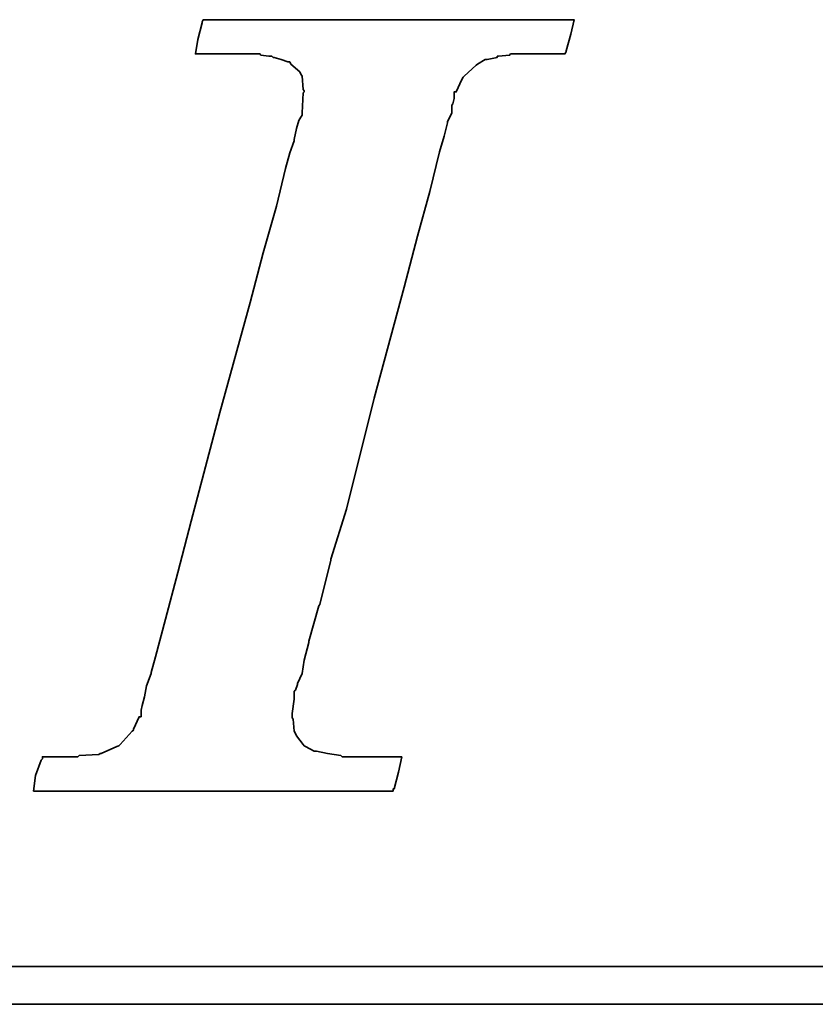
# Model space of a CAD drawing. Extents: x 21 to 250, y 59 to 189.
# Tile 32 of 49: x 201.19 to 203.42, y 118.06 to 120.82. Entities that reach past the tile are written whole.
import ezdxf

# ---------------------------------------------------------------- set-up
doc = ezdxf.new("R2010")
doc.units = 0
doc.header["$LTSCALE"] = 3
doc.header["$MEASUREMENT"] = 0
doc.layers.add('DIM', color=4, linetype='CONTINUOUS')
doc.layers.add('layer 1', color=7, linetype='CONTINUOUS')

# ---------------------------------------------------------------- blocks, each defined once
blk = doc.blocks.new('TBI MOTION logo(完整正式版)')
at = {"layer": 'layer 1', "color": 22, "lineweight": 35}
for points, knots in [([(-40.59125, -7.94375), (-40.59125, -7.94375), (-40.97375, -7.94375), (-40.97375, -7.94375), (-40.97375, -7.94375), (-40.97375, -7.94375), (-41.38125, -7.94375), (-41.38125, -7.94375), (-41.38125, -7.94375), (-41.38125, -7.94375), (-41.54875, -7.94375), (-41.54875, -7.94375), (-41.54875, -7.94375), (-41.54875, -7.94375), (-41.59875, -7.94375), (-41.59875, -7.94375), (-41.59875, -7.94375), (-41.59875, -7.94375), (-41.88375, -7.94375), (-41.88375, -7.94375), (-41.88375, -7.94375), (-41.88375, -7.94375), (-41.90875, -7.91875), (-41.90875, -7.91875), (-41.90875, -7.91875), (-41.90875, -7.91875), (-42.19875, -7.87125), (-42.19875, -7.87125), (-42.19875, -7.87125), (-42.19875, -7.87125), (-42.43875, -7.82375), (-42.43875, -7.82375), (-42.43875, -7.82375), (-42.43875, -7.82375), (-42.45875, -7.82375), (-42.45875, -7.82375), (-42.45875, -7.82375), (-42.45875, -7.82375), (-42.48625, -7.82375), (-42.48625, -7.82375), (-42.48625, -7.82375), (-42.48625, -7.82375), (-42.67625, -7.72375), (-42.67625, -7.72375), (-42.67625, -7.72375), (-42.67625, -7.72375), (-42.70125, -7.70375), (-42.70125, -7.70375), (-42.70125, -7.70375), (-42.70125, -7.70375), (-42.72375, -7.67875), (-42.72375, -7.67875), (-42.72375, -7.67875), (-42.72375, -7.67875), (-42.86875, -7.48875), (-42.86875, -7.48875), (-42.86875, -7.48875), (-42.86875, -7.48875), (-42.89375, -7.43875), (-42.89375, -7.43875), (-42.89375, -7.43875), (-42.89375, -7.43875), (-42.91875, -7.38875), (-42.91875, -7.38875), (-42.91875, -7.38875), (-42.91875, -7.38875), (-42.93875, -7.12875), (-42.93875, -7.12875), (-42.93875, -7.12875), (-42.93875, -7.12875), (-42.96375, -7.10375), (-42.96375, -7.10375), (-42.96375, -7.10375), (-42.96375, -7.10375), (-42.96375, -7.05375), (-42.96375, -7.05375), (-42.96375, -7.05375), (-42.96375, -7.05375), (-42.96375, -7.00875), (-42.96375, -7.00875), (-42.96375, -7.00875), (-42.96375, -7.00875), (-42.91875, -6.69625), (-42.91875, -6.69625), (-42.91875, -6.69625), (-42.91875, -6.69625), (-42.91875, -6.62375), (-42.91875, -6.62375), (-42.91875, -6.62375), (-42.91875, -6.62375), (-42.91875, -6.59625), (-42.91875, -6.59625), (-42.91875, -6.59625), (-42.91875, -6.59625), (-42.91875, -6.57375), (-42.91875, -6.57375), (-42.91875, -6.57375), (-42.91875, -6.57375), (-42.91875, -6.52875), (-42.91875, -6.52875), (-42.91875, -6.52875), (-42.91875, -6.52875), (-42.89375, -6.50375), (-42.89375, -6.50375), (-42.89375, -6.50375), (-42.89375, -6.50375), (-42.84375, -6.38375), (-42.84375, -6.38375), (-42.84375, -6.38375), (-42.84375, -6.38375), (-42.84375, -6.35875), (-42.84375, -6.35875), (-42.84375, -6.35875), (-42.84375, -6.35875), (-42.74625, -6.14375), (-42.74625, -6.14375), (-42.74625, -6.14375), (-42.74625, -6.14375), (-42.70125, -5.85375), (-42.70125, -5.85375), (-42.70125, -5.85375), (-42.70125, -5.85375), (-42.60375, -5.47125), (-42.60375, -5.47125), (-42.60375, -5.47125), (-42.60375, -5.47125), (-42.60375, -5.44875), (-42.60375, -5.44875), (-42.60375, -5.44875), (-42.60375, -5.44875), (-42.38875, -4.67875), (-42.38875, -4.67875), (-42.38875, -4.67875), (-42.38875, -4.67875), (-42.36375, -4.65375), (-42.36375, -4.65375), (-42.36375, -4.65375), (-42.36375, -4.65375), (-42.12375, -3.69625), (-42.12375, -3.69625), (-42.12375, -3.69625), (-42.12375, -3.69625), (-42.12375, -3.67374), (-42.12375, -3.67374), (-42.12375, -3.67374), (-42.12375, -3.67374), (-41.78875, -2.59374), (-41.78875, -2.59374), (-41.78875, -2.59374), (-41.78875, -2.59374), (-41.18875, -0.19375), (-41.18875, -0.19375), (-41.18875, -0.19375), (-41.18875, -0.19375), (-40.54375, 2.20624), (-40.54375, 2.20624), (-40.54375, 2.20624), (-40.54375, 2.20624), (-40.25375, 3.30875), (-40.25375, 3.30875), (-40.25375, 3.30875), (-40.25375, 3.30875), (-39.98875, 4.27125), (-39.98875, 4.27125), (-39.98875, 4.27125), (-39.98875, 4.27125), (-39.77375, 5.13125), (-39.77375, 5.13125), (-39.77375, 5.13125), (-39.77375, 5.13125), (-39.67875, 5.47125), (-39.67875, 5.47125), (-39.67875, 5.47125), (-39.67875, 5.47125), (-39.60375, 5.75625), (-39.60375, 5.75625), (-39.60375, 5.75625), (-39.60375, 5.75625), (-39.60375, 5.78125), (-39.60375, 5.78125), (-39.60375, 5.78125), (-39.60375, 5.78125), (-39.50875, 5.97125), (-39.50875, 5.97125), (-39.50875, 5.97125), (-39.50875, 5.97125), (-39.50875, 6.13875), (-39.50875, 6.13875), (-39.50875, 6.13875), (-39.50875, 6.13875), (-39.48625, 6.16625), (-39.48625, 6.16625), (-39.48625, 6.16625), (-39.48625, 6.16625), (-39.46125, 6.28625), (-39.46125, 6.28625), (-39.46125, 6.28625), (-39.46125, 6.28625), (-39.46125, 6.42625), (-39.46125, 6.42625), (-39.46125, 6.42625), (-39.46125, 6.42625), (-39.41375, 6.42625), (-39.41375, 6.42625), (-39.41375, 6.42625), (-39.41375, 6.42625), (-39.29375, 6.69125), (-39.29375, 6.69125), (-39.29375, 6.69125), (-39.29375, 6.69125), (-39.26875, 6.74125), (-39.26875, 6.74125), (-39.26875, 6.74125), (-39.26875, 6.74125), (-39.24375, 6.76625), (-39.24375, 6.76625), (-39.24375, 6.76625), (-39.24375, 6.76625), (-38.98375, 7.00624), (-38.98375, 7.00624), (-38.98375, 7.00624), (-38.98375, 7.00624), (-38.95625, 7.02624), (-38.95625, 7.02624), (-38.95625, 7.02624), (-38.95625, 7.02624), (-38.78875, 7.12624), (-38.78875, 7.12624), (-38.78875, 7.12624), (-38.78875, 7.12624), (-38.76375, 7.12624), (-38.76375, 7.12624), (-38.76375, 7.12624), (-38.76375, 7.12624), (-38.74375, 7.12624), (-38.74375, 7.12624), (-38.74375, 7.12624), (-38.74375, 7.12624), (-38.52875, 7.17125), (-38.52875, 7.17125), (-38.52875, 7.17125), (-38.52875, 7.17125), (-38.52875, 7.19624), (-38.52875, 7.19624), (-38.52875, 7.19624), (-38.52875, 7.19624), (-38.50375, 7.19624), (-38.50375, 7.19624), (-38.50375, 7.19624), (-38.50375, 7.19624), (-38.26125, 7.21875), (-38.26125, 7.21875), (-38.26125, 7.21875), (-38.26125, 7.21875), (-38.23875, 7.24624), (-38.23875, 7.24624), (-38.23875, 7.24624), (-38.23875, 7.24624), (-38.21625, 7.24624), (-38.21625, 7.24624), (-38.21625, 7.24624), (-38.21625, 7.24624), (-38.18875, 7.24624), (-38.18875, 7.24624), (-38.18875, 7.24624), (-38.18875, 7.24624), (-37.90375, 7.24624), (-37.90375, 7.24624), (-37.90375, 7.24624), (-37.90375, 7.24624), (-37.85375, 7.24624), (-37.85375, 7.24624), (-37.85375, 7.24624), (-37.85375, 7.24624), (-37.75875, 7.24624), (-37.75875, 7.24624), (-37.75875, 7.24624), (-37.75875, 7.24624), (-37.42375, 7.24624), (-37.42375, 7.24624), (-37.42375, 7.24624), (-37.42375, 7.24624), (-37.08875, 7.24624), (-37.08875, 7.24624), (-37.08875, 7.24624), (-37.08875, 7.24624), (-37.06375, 7.24624), (-37.06375, 7.24624), (-37.06375, 7.24624), (-37.06375, 7.24624), (-37.06375, 7.26624), (-37.06375, 7.26624), (-37.06375, 7.26624), (-37.06375, 7.26624), (-37.03875, 7.29125), (-37.03875, 7.29125), (-37.03875, 7.29125), (-37.03875, 7.29125), (-37.03875, 7.31625), (-37.03875, 7.31625), (-37.03875, 7.31625), (-37.03875, 7.31625), (-36.94125, 7.67625), (-36.94125, 7.67625), (-36.94125, 7.67625), (-36.94125, 7.67625), (-36.86875, 7.98625), (-36.86875, 7.98625), (-36.86875, 7.98625), (-36.86875, 7.98625), (-36.98875, 7.98625), (-36.98875, 7.98625), (-36.98875, 7.98625), (-36.98875, 7.98625), (-37.42375, 7.98625), (-37.42375, 7.98625), (-37.42375, 7.98625), (-37.42375, 7.98625), (-37.94875, 7.98625), (-37.94875, 7.98625), (-37.94875, 7.98625), (-37.94875, 7.98625), (-38.57375, 7.98625), (-38.57375, 7.98625), (-38.57375, 7.98625), (-38.57375, 7.98625), (-39.29375, 7.98625), (-39.29375, 7.98625), (-39.29375, 7.98625), (-39.29375, 7.98625), (-40.82875, 7.98625), (-40.82875, 7.98625), (-40.82875, 7.98625), (-40.82875, 7.98625), (-42.36375, 7.98625), (-42.36375, 7.98625), (-42.36375, 7.98625), (-42.36375, 7.98625), (-43.08375, 7.98625), (-43.08375, 7.98625), (-43.08375, 7.98625), (-43.08375, 7.98625), (-43.70875, 7.98625), (-43.70875, 7.98625), (-43.70875, 7.98625), (-43.70875, 7.98625), (-44.23375, 7.98625), (-44.23375, 7.98625), (-44.23375, 7.98625), (-44.23375, 7.98625), (-44.66875, 7.98625), (-44.66875, 7.98625), (-44.66875, 7.98625), (-44.66875, 7.98625), (-44.88375, 7.98625), (-44.88375, 7.98625), (-44.88375, 7.98625), (-44.88375, 7.98625), (-44.90875, 7.94125), (-44.90875, 7.94125), (-44.90875, 7.94125), (-44.90875, 7.94125), (-44.90875, 7.91625), (-44.90875, 7.91625), (-44.90875, 7.91625), (-44.90875, 7.91625), (-45.00375, 7.55625), (-45.00375, 7.55625), (-45.00375, 7.55625), (-45.00375, 7.55625), (-45.05375, 7.24624), (-45.05375, 7.24624), (-45.05375, 7.24624), (-45.05375, 7.24624), (-44.61875, 7.24624), (-44.61875, 7.24624), (-44.61875, 7.24624), (-44.61875, 7.24624), (-44.11375, 7.24624), (-44.11375, 7.24624), (-44.11375, 7.24624), (-44.11375, 7.24624), (-43.99375, 7.24624), (-43.99375, 7.24624), (-43.99375, 7.24624), (-43.99375, 7.24624), (-43.94625, 7.24624), (-43.94625, 7.24624), (-43.94625, 7.24624), (-43.94625, 7.24624), (-43.92374, 7.24624), (-43.92374, 7.24624), (-43.92374, 7.24624), (-43.92374, 7.24624), (-43.65875, 7.24624), (-43.65875, 7.24624), (-43.65875, 7.24624), (-43.65875, 7.24624), (-43.63875, 7.21875), (-43.63875, 7.21875), (-43.63875, 7.21875), (-43.63875, 7.21875), (-43.46875, 7.19624), (-43.46875, 7.19624), (-43.46875, 7.19624), (-43.46875, 7.19624), (-43.39875, 7.19624), (-43.39875, 7.19624), (-43.39875, 7.19624), (-43.39875, 7.19624), (-43.37125, 7.17125), (-43.37125, 7.17125), (-43.37125, 7.17125), (-43.37125, 7.17125), (-43.34875, 7.17125), (-43.34875, 7.17125), (-43.34875, 7.17125), (-43.34875, 7.17125), (-43.20375, 7.12624), (-43.20375, 7.12624), (-43.20375, 7.12624), (-43.20375, 7.12624), (-43.05875, 7.07624), (-43.05875, 7.07624), (-43.05875, 7.07624), (-43.05875, 7.07624), (-43.01375, 7.07624), (-43.01375, 7.07624), (-43.01375, 7.07624), (-43.01375, 7.07624), (-42.98875, 7.02624), (-42.98875, 7.02624), (-42.98875, 7.02624), (-42.98875, 7.02624), (-42.79875, 6.86125), (-42.79875, 6.86125), (-42.79875, 6.86125), (-42.79875, 6.86125), (-42.77375, 6.81125), (-42.77375, 6.81125), (-42.77375, 6.81125), (-42.77375, 6.81125), (-42.74625, 6.76625), (-42.74625, 6.76625), (-42.74625, 6.76625), (-42.74625, 6.76625), (-42.72375, 6.47625), (-42.72375, 6.47625), (-42.72375, 6.47625), (-42.72375, 6.47625), (-42.70125, 6.45124), (-42.70125, 6.45124), (-42.70125, 6.45124), (-42.70125, 6.45124), (-42.70125, 6.42625), (-42.70125, 6.42625), (-42.70125, 6.42625), (-42.70125, 6.42625), (-42.72375, 6.40625), (-42.72375, 6.40625), (-42.72375, 6.40625), (-42.72375, 6.40625), (-42.74625, 5.97125), (-42.74625, 5.97125), (-42.74625, 5.97125), (-42.74625, 5.97125), (-42.74625, 5.94625), (-42.74625, 5.94625), (-42.74625, 5.94625), (-42.74625, 5.94625), (-42.74625, 5.92625), (-42.74625, 5.92625), (-42.74625, 5.92625), (-42.74625, 5.92625), (-42.77375, 5.87625), (-42.77375, 5.87625), (-42.77375, 5.87625), (-42.77375, 5.87625), (-42.81875, 5.80625), (-42.81875, 5.80625), (-42.81875, 5.80625), (-42.81875, 5.80625), (-42.86875, 5.63625), (-42.86875, 5.63625), (-42.86875, 5.63625), (-42.86875, 5.63625), (-42.91875, 5.39625), (-42.91875, 5.39625), (-42.91875, 5.39625), (-42.91875, 5.39625), (-42.91875, 5.37124), (-42.91875, 5.37124), (-42.91875, 5.37124), (-42.91875, 5.37124), (-43.01375, 5.10874), (-43.01375, 5.10874), (-43.01375, 5.10874), (-43.01375, 5.10874), (-43.10875, 4.77124), (-43.10875, 4.77124), (-43.10875, 4.77124), (-43.10875, 4.77124), (-43.29875, 3.95625), (-43.29875, 3.95625), (-43.29875, 3.95625), (-43.29875, 3.95625), (-43.58875, 2.95125), (-43.58875, 2.95125), (-43.58875, 2.95125), (-43.58875, 2.95125), (-43.87375, 1.87125), (-43.87375, 1.87125), (-43.87375, 1.87125), (-43.87375, 1.87125), (-44.52625, -0.50374), (-44.52625, -0.50374), (-44.52625, -0.50374), (-44.52625, -0.50374), (-45.14875, -2.85375), (-45.14875, -2.85375), (-45.14875, -2.85375), (-45.14875, -2.85375), (-45.43375, -3.95875), (-45.43375, -3.95875), (-45.43375, -3.95875), (-45.43375, -3.95875), (-45.69875, -4.96875), (-45.69875, -4.96875), (-45.69875, -4.96875), (-45.69875, -4.96875), (-45.91375, -5.78375), (-45.91375, -5.78375), (-45.91375, -5.78375), (-45.91375, -5.78375), (-46.01375, -6.11875), (-46.01375, -6.11875), (-46.01375, -6.11875), (-46.01375, -6.11875), (-46.01375, -6.14375), (-46.01375, -6.14375), (-46.01375, -6.14375), (-46.01375, -6.14375), (-46.10875, -6.40875), (-46.10875, -6.40875), (-46.10875, -6.40875), (-46.10875, -6.40875), (-46.15375, -6.64875), (-46.15375, -6.64875), (-46.15375, -6.64875), (-46.15375, -6.64875), (-46.20375, -6.83875), (-46.20375, -6.83875), (-46.20375, -6.83875), (-46.20375, -6.83875), (-46.22875, -6.93375), (-46.22875, -6.93375), (-46.22875, -6.93375), (-46.22875, -6.93375), (-46.22875, -7.07875), (-46.22875, -7.07875), (-46.22875, -7.07875), (-46.22875, -7.07875), (-46.27375, -7.07875), (-46.27375, -7.07875), (-46.27375, -7.07875), (-46.27375, -7.07875), (-46.39375, -7.34375), (-46.39375, -7.34375), (-46.39375, -7.34375), (-46.39375, -7.34375), (-46.39375, -7.36875), (-46.39375, -7.36875), (-46.39375, -7.36875), (-46.39375, -7.36875), (-46.42125, -7.38875), (-46.42125, -7.38875), (-46.42125, -7.38875), (-46.42125, -7.38875), (-46.68375, -7.67875), (-46.68375, -7.67875), (-46.68375, -7.67875), (-46.68375, -7.67875), (-46.70875, -7.70375), (-46.70875, -7.70375), (-46.70875, -7.70375), (-46.70875, -7.70375), (-46.75375, -7.72375), (-46.75375, -7.72375), (-46.75375, -7.72375), (-46.75375, -7.72375), (-47.08875, -7.87125), (-47.08875, -7.87125), (-47.08875, -7.87125), (-47.08875, -7.87125), (-47.11625, -7.87125), (-47.11625, -7.87125), (-47.11625, -7.87125), (-47.11625, -7.87125), (-47.13875, -7.89375), (-47.13875, -7.89375), (-47.13875, -7.89375), (-47.13875, -7.89375), (-47.56875, -7.91875), (-47.56875, -7.91875), (-47.56875, -7.91875), (-47.56875, -7.91875), (-47.59625, -7.94375), (-47.59625, -7.94375), (-47.59625, -7.94375), (-47.59625, -7.94375), (-47.64375, -7.94375), (-47.64375, -7.94375), (-47.64375, -7.94375), (-47.64375, -7.94375), (-47.73625, -7.94375), (-47.73625, -7.94375), (-47.73625, -7.94375), (-47.73625, -7.94375), (-48.07375, -7.94375), (-48.07375, -7.94375), (-48.07375, -7.94375), (-48.07375, -7.94375), (-48.36125, -7.94375), (-48.36125, -7.94375), (-48.36125, -7.94375), (-48.36125, -7.94375), (-48.36125, -7.96625), (-48.36125, -7.96625), (-48.36125, -7.96625), (-48.36125, -7.96625), (-48.36125, -7.99125), (-48.36125, -7.99125), (-48.36125, -7.99125), (-48.36125, -7.99125), (-48.38875, -8.01375), (-48.38875, -8.01375), (-48.38875, -8.01375), (-48.38875, -8.01375), (-48.50875, -8.34875), (-48.50875, -8.34875), (-48.50875, -8.34875), (-48.50875, -8.34875), (-48.55375, -8.68625), (-48.55375, -8.68625), (-48.55375, -8.68625), (-48.55375, -8.68625), (-48.45875, -8.68625), (-48.45875, -8.68625), (-48.45875, -8.68625), (-48.45875, -8.68625), (-48.07375, -8.68625), (-48.07375, -8.68625), (-48.07375, -8.68625), (-48.07375, -8.68625), (-47.52375, -8.68625), (-47.52375, -8.68625), (-47.52375, -8.68625), (-47.52375, -8.68625), (-46.92375, -8.68625), (-46.92375, -8.68625), (-46.92375, -8.68625), (-46.92375, -8.68625), (-46.25375, -8.68625), (-46.25375, -8.68625), (-46.25375, -8.68625), (-46.25375, -8.68625), (-46.20375, -8.68625), (-46.20375, -8.68625), (-46.20375, -8.68625), (-46.20375, -8.68625), (-44.71375, -8.68625), (-44.71375, -8.68625), (-44.71375, -8.68625), (-44.71375, -8.68625), (-43.22875, -8.68625), (-43.22875, -8.68625), (-43.22875, -8.68625), (-43.22875, -8.68625), (-42.55875, -8.68625), (-42.55875, -8.68625), (-42.55875, -8.68625), (-42.55875, -8.68625), (-42.50875, -8.68625), (-42.50875, -8.68625), (-42.50875, -8.68625), (-42.50875, -8.68625), (-41.93375, -8.68625), (-41.93375, -8.68625), (-41.93375, -8.68625), (-41.93375, -8.68625), (-41.38125, -8.68625), (-41.38125, -8.68625), (-41.38125, -8.68625), (-41.38125, -8.68625), (-40.97375, -8.68625), (-40.97375, -8.68625), (-40.97375, -8.68625), (-40.97375, -8.68625), (-40.78125, -8.68625), (-40.78125, -8.68625), (-40.78125, -8.68625), (-40.78125, -8.68625), (-40.78125, -8.63875), (-40.78125, -8.63875), (-40.78125, -8.63875), (-40.78125, -8.63875), (-40.75875, -8.63875), (-40.75875, -8.63875), (-40.75875, -8.63875), (-40.75875, -8.63875), (-40.66375, -8.27875), (-40.66375, -8.27875), (-40.66375, -8.27875), (-40.66375, -8.27875), (-40.59125, -7.94375), (-40.59125, -7.94375)], [0, 0, 0, 0, 0.00558659, 0.00558659, 0.00558659, 0.00558659, 0.01117318, 0.01117318, 0.01117318, 0.01117318, 0.01675978, 0.01675978, 0.01675978, 0.01675978, 0.02234637, 0.02234637, 0.02234637, 0.02234637, 0.02793296, 0.02793296, 0.02793296, 0.02793296, 0.03351955, 0.03351955, 0.03351955, 0.03351955, 0.03910615, 0.03910615, 0.03910615, 0.03910615, 0.04469274, 0.04469274, 0.04469274, 0.04469274, 0.05027933, 0.05027933, 0.05027933, 0.05027933, 0.05586592, 0.05586592, 0.05586592, 0.05586592, 0.06145251, 0.06145251, 0.06145251, 0.06145251, 0.06703911, 0.06703911, 0.06703911, 0.06703911, 0.0726257, 0.0726257, 0.0726257, 0.0726257, 0.07821229, 0.07821229, 0.07821229, 0.07821229, 0.08379888, 0.08379888, 0.08379888, 0.08379888, 0.08938547, 0.08938547, 0.08938547, 0.08938547, 0.09497207, 0.09497207, 0.09497207, 0.09497207, 0.10055866, 0.10055866, 0.10055866, 0.10055866, 0.10614525, 0.10614525, 0.10614525, 0.10614525, 0.11173184, 0.11173184, 0.11173184, 0.11173184, 0.11731844, 0.11731844, 0.11731844, 0.11731844, 0.12290503, 0.12290503, 0.12290503, 0.12290503, 0.12849162, 0.12849162, 0.12849162, 0.12849162, 0.13407821, 0.13407821, 0.13407821, 0.13407821, 0.1396648, 0.1396648, 0.1396648, 0.1396648, 0.1452514, 0.1452514, 0.1452514, 0.1452514, 0.15083799, 0.15083799, 0.15083799, 0.15083799, 0.15642458, 0.15642458, 0.15642458, 0.15642458, 0.16201117, 0.16201117, 0.16201117, 0.16201117, 0.16759777, 0.16759777, 0.16759777, 0.16759777, 0.17318436, 0.17318436, 0.17318436, 0.17318436, 0.17877095, 0.17877095, 0.17877095, 0.17877095, 0.18435754, 0.18435754, 0.18435754, 0.18435754, 0.18994413, 0.18994413, 0.18994413, 0.18994413, 0.19553073, 0.19553073, 0.19553073, 0.19553073, 0.20111732, 0.20111732, 0.20111732, 0.20111732, 0.20670391, 0.20670391, 0.20670391, 0.20670391, 0.2122905, 0.2122905, 0.2122905, 0.2122905, 0.21787709, 0.21787709, 0.21787709, 0.21787709, 0.22346369, 0.22346369, 0.22346369, 0.22346369, 0.22905028, 0.22905028, 0.22905028, 0.22905028, 0.23463687, 0.23463687, 0.23463687, 0.23463687, 0.24022346, 0.24022346, 0.24022346, 0.24022346, 0.24581006, 0.24581006, 0.24581006, 0.24581006, 0.25139665, 0.25139665, 0.25139665, 0.25139665, 0.25698324, 0.25698324, 0.25698324, 0.25698324, 0.26256983, 0.26256983, 0.26256983, 0.26256983, 0.26815642, 0.26815642, 0.26815642, 0.26815642, 0.27374302, 0.27374302, 0.27374302, 0.27374302, 0.27932961, 0.27932961, 0.27932961, 0.27932961, 0.2849162, 0.2849162, 0.2849162, 0.2849162, 0.29050279, 0.29050279, 0.29050279, 0.29050279, 0.29608939, 0.29608939, 0.29608939, 0.29608939, 0.30167598, 0.30167598, 0.30167598, 0.30167598, 0.30726257, 0.30726257, 0.30726257, 0.30726257, 0.31284916, 0.31284916, 0.31284916, 0.31284916, 0.31843575, 0.31843575, 0.31843575, 0.31843575, 0.32402235, 0.32402235, 0.32402235, 0.32402235, 0.32960894, 0.32960894, 0.32960894, 0.32960894, 0.33519553, 0.33519553, 0.33519553, 0.33519553, 0.34078212, 0.34078212, 0.34078212, 0.34078212, 0.34636872, 0.34636872, 0.34636872, 0.34636872, 0.35195531, 0.35195531, 0.35195531, 0.35195531, 0.3575419, 0.3575419, 0.3575419, 0.3575419, 0.36312849, 0.36312849, 0.36312849, 0.36312849, 0.36871508, 0.36871508, 0.36871508, 0.36871508, 0.37430168, 0.37430168, 0.37430168, 0.37430168, 0.37988827, 0.37988827, 0.37988827, 0.37988827, 0.38547486, 0.38547486, 0.38547486, 0.38547486, 0.39106145, 0.39106145, 0.39106145, 0.39106145, 0.39664804, 0.39664804, 0.39664804, 0.39664804, 0.40223464, 0.40223464, 0.40223464, 0.40223464, 0.40782123, 0.40782123, 0.40782123, 0.40782123, 0.41340782, 0.41340782, 0.41340782, 0.41340782, 0.41899441, 0.41899441, 0.41899441, 0.41899441, 0.42458101, 0.42458101, 0.42458101, 0.42458101, 0.4301676, 0.4301676, 0.4301676, 0.4301676, 0.43575419, 0.43575419, 0.43575419, 0.43575419, 0.44134078, 0.44134078, 0.44134078, 0.44134078, 0.44692737, 0.44692737, 0.44692737, 0.44692737, 0.45251397, 0.45251397, 0.45251397, 0.45251397, 0.45810056, 0.45810056, 0.45810056, 0.45810056, 0.46368715, 0.46368715, 0.46368715, 0.46368715, 0.46927374, 0.46927374, 0.46927374, 0.46927374, 0.47486034, 0.47486034, 0.47486034, 0.47486034, 0.48044693, 0.48044693, 0.48044693, 0.48044693, 0.48603352, 0.48603352, 0.48603352, 0.48603352, 0.49162011, 0.49162011, 0.49162011, 0.49162011, 0.4972067, 0.4972067, 0.4972067, 0.4972067, 0.5027933, 0.5027933, 0.5027933, 0.5027933, 0.50837989, 0.50837989, 0.50837989, 0.50837989, 0.51396648, 0.51396648, 0.51396648, 0.51396648, 0.51955307, 0.51955307, 0.51955307, 0.51955307, 0.52513966, 0.52513966, 0.52513966, 0.52513966, 0.53072626, 0.53072626, 0.53072626, 0.53072626, 0.53631285, 0.53631285, 0.53631285, 0.53631285, 0.54189944, 0.54189944, 0.54189944, 0.54189944, 0.54748603, 0.54748603, 0.54748603, 0.54748603, 0.55307263, 0.55307263, 0.55307263, 0.55307263, 0.55865922, 0.55865922, 0.55865922, 0.55865922, 0.56424581, 0.56424581, 0.56424581, 0.56424581, 0.5698324, 0.5698324, 0.5698324, 0.5698324, 0.57541899, 0.57541899, 0.57541899, 0.57541899, 0.58100559, 0.58100559, 0.58100559, 0.58100559, 0.58659218, 0.58659218, 0.58659218, 0.58659218, 0.59217877, 0.59217877, 0.59217877, 0.59217877, 0.59776536, 0.59776536, 0.59776536, 0.59776536, 0.60335196, 0.60335196, 0.60335196, 0.60335196, 0.60893855, 0.60893855, 0.60893855, 0.60893855, 0.61452514, 0.61452514, 0.61452514, 0.61452514, 0.62011173, 0.62011173, 0.62011173, 0.62011173, 0.62569832, 0.62569832, 0.62569832, 0.62569832, 0.63128492, 0.63128492, 0.63128492, 0.63128492, 0.63687151, 0.63687151, 0.63687151, 0.63687151, 0.6424581, 0.6424581, 0.6424581, 0.6424581, 0.64804469, 0.64804469, 0.64804469, 0.64804469, 0.65363128, 0.65363128, 0.65363128, 0.65363128, 0.65921788, 0.65921788, 0.65921788, 0.65921788, 0.66480447, 0.66480447, 0.66480447, 0.66480447, 0.67039106, 0.67039106, 0.67039106, 0.67039106, 0.67597765, 0.67597765, 0.67597765, 0.67597765, 0.68156425, 0.68156425, 0.68156425, 0.68156425, 0.68715084, 0.68715084, 0.68715084, 0.68715084, 0.69273743, 0.69273743, 0.69273743, 0.69273743, 0.69832402, 0.69832402, 0.69832402, 0.69832402, 0.70391061, 0.70391061, 0.70391061, 0.70391061, 0.70949721, 0.70949721, 0.70949721, 0.70949721, 0.7150838, 0.7150838, 0.7150838, 0.7150838, 0.72067039, 0.72067039, 0.72067039, 0.72067039, 0.72625698, 0.72625698, 0.72625698, 0.72625698, 0.73184358, 0.73184358, 0.73184358, 0.73184358, 0.73743017, 0.73743017, 0.73743017, 0.73743017, 0.74301676, 0.74301676, 0.74301676, 0.74301676, 0.74860335, 0.74860335, 0.74860335, 0.74860335, 0.75418994, 0.75418994, 0.75418994, 0.75418994, 0.75977654, 0.75977654, 0.75977654, 0.75977654, 0.76536313, 0.76536313, 0.76536313, 0.76536313, 0.77094972, 0.77094972, 0.77094972, 0.77094972, 0.77653631, 0.77653631, 0.77653631, 0.77653631, 0.78212291, 0.78212291, 0.78212291, 0.78212291, 0.7877095, 0.7877095, 0.7877095, 0.7877095, 0.79329609, 0.79329609, 0.79329609, 0.79329609, 0.79888268, 0.79888268, 0.79888268, 0.79888268, 0.80446927, 0.80446927, 0.80446927, 0.80446927, 0.81005587, 0.81005587, 0.81005587, 0.81005587, 0.81564246, 0.81564246, 0.81564246, 0.81564246, 0.82122905, 0.82122905, 0.82122905, 0.82122905, 0.82681564, 0.82681564, 0.82681564, 0.82681564, 0.83240223, 0.83240223, 0.83240223, 0.83240223, 0.83798883, 0.83798883, 0.83798883, 0.83798883, 0.84357542, 0.84357542, 0.84357542, 0.84357542, 0.84916201, 0.84916201, 0.84916201, 0.84916201, 0.8547486, 0.8547486, 0.8547486, 0.8547486, 0.8603352, 0.8603352, 0.8603352, 0.8603352, 0.86592179, 0.86592179, 0.86592179, 0.86592179, 0.87150838, 0.87150838, 0.87150838, 0.87150838, 0.87709497, 0.87709497, 0.87709497, 0.87709497, 0.88268156, 0.88268156, 0.88268156, 0.88268156, 0.88826816, 0.88826816, 0.88826816, 0.88826816, 0.89385475, 0.89385475, 0.89385475, 0.89385475, 0.89944134, 0.89944134, 0.89944134, 0.89944134, 0.90502793, 0.90502793, 0.90502793, 0.90502793, 0.91061453, 0.91061453, 0.91061453, 0.91061453, 0.91620112, 0.91620112, 0.91620112, 0.91620112, 0.92178771, 0.92178771, 0.92178771, 0.92178771, 0.9273743, 0.9273743, 0.9273743, 0.9273743, 0.93296089, 0.93296089, 0.93296089, 0.93296089, 0.93854749, 0.93854749, 0.93854749, 0.93854749, 0.94413408, 0.94413408, 0.94413408, 0.94413408, 0.94972067, 0.94972067, 0.94972067, 0.94972067, 0.95530726, 0.95530726, 0.95530726, 0.95530726, 0.96089385, 0.96089385, 0.96089385, 0.96089385, 0.96648045, 0.96648045, 0.96648045, 0.96648045, 0.97206704, 0.97206704, 0.97206704, 0.97206704, 0.97765363, 0.97765363, 0.97765363, 0.97765363, 0.98324022, 0.98324022, 0.98324022, 0.98324022, 0.98882682, 0.98882682, 0.98882682, 0.98882682, 0.99441341, 0.99441341, 0.99441341, 0.99441341, 1, 1, 1, 1]), ([(75.90875, -9.47875), (75.90875, -9.47875), (75.90875, -12.28625), (75.90875, -12.28625), (75.90875, -12.28625), (75.90875, -12.28625), (75.90875, -12.47875), (75.90875, -12.47875), (75.90875, -12.47875), (75.90875, -12.47875), (75.71625, -12.47875), (75.71625, -12.47875), (75.71625, -12.47875), (75.71625, -12.47875), (-88.32875, -12.47875), (-88.32875, -12.47875), (-88.32875, -12.47875), (-88.32875, -12.47875), (-88.32875, -13.29375), (-88.32875, -13.29375), (-88.32875, -13.29375), (-88.32875, -13.29375), (82.89125, -13.29375), (82.89125, -13.29375), (82.89125, -13.29375), (82.89125, -13.29375), (75.90875, -9.47875), (75.90875, -9.47875)], [0, 0, 0, 0, 0.14285714, 0.14285714, 0.14285714, 0.14285714, 0.28571429, 0.28571429, 0.28571429, 0.28571429, 0.42857143, 0.42857143, 0.42857143, 0.42857143, 0.57142857, 0.57142857, 0.57142857, 0.57142857, 0.71428571, 0.71428571, 0.71428571, 0.71428571, 0.85714286, 0.85714286, 0.85714286, 0.85714286, 1, 1, 1, 1])]:
    blk.add_open_spline(points, degree=3, knots=knots, dxfattribs=at)

msp = doc.modelspace()

# ---------------------------------------------------------------- block references
at = {"layer": 'DIM', "xscale": 0.1296000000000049, "yscale": 0.1296000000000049, "zscale": 0.1296}
msp.add_blockref('TBI MOTION logo(完整正式版)', (207.5259, 119.7871), dxfattribs=at)

doc.saveas('drawing.dxf')
